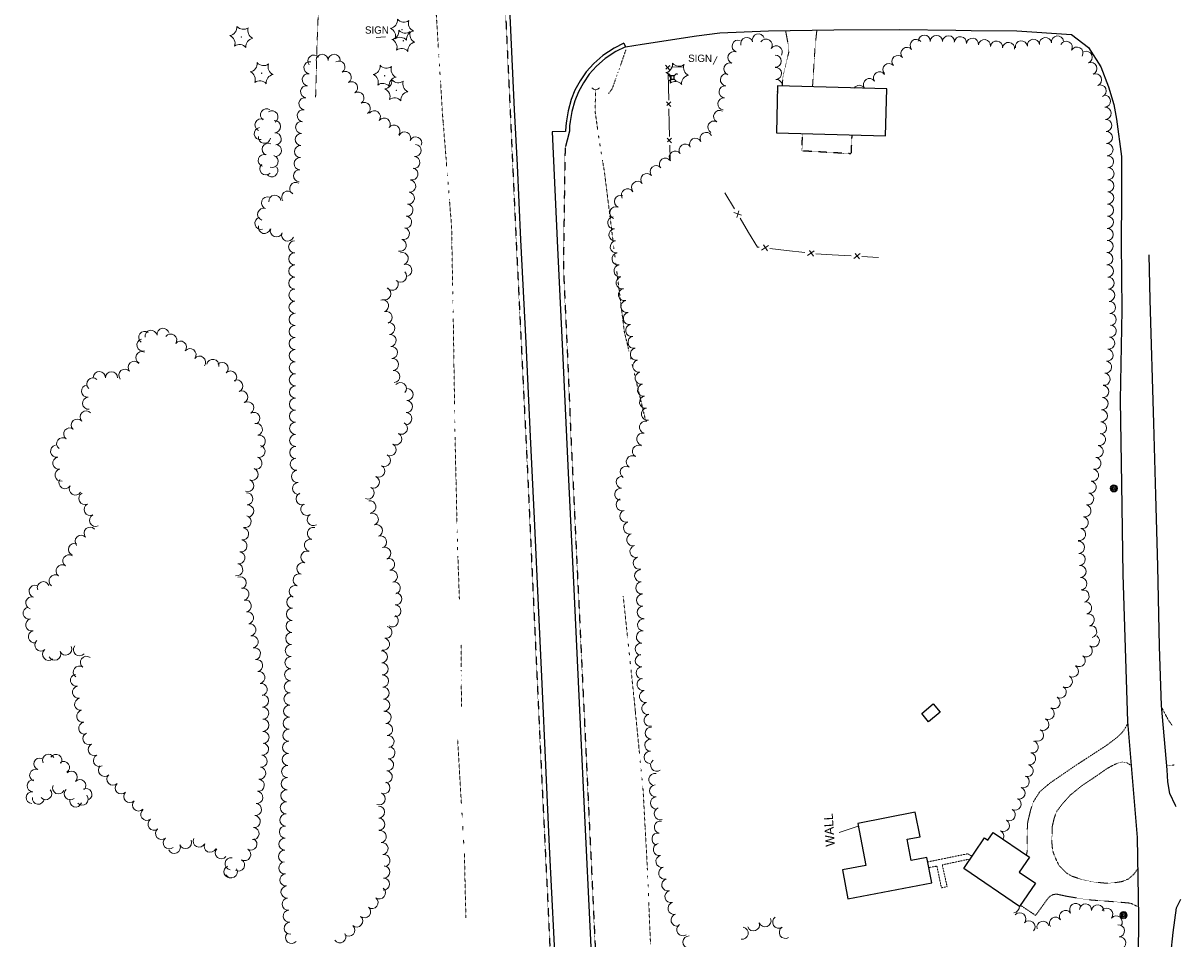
# Model space of a CAD drawing. Extents: x 386588 to 390135, y 96998 to 113606.
# Tile 88 of 92: x 387899 to 388662, y 111081 to 111684. Entities that reach past the tile are written whole.
import ezdxf
from ezdxf.enums import TextEntityAlignment as Align

# ---------------------------------------------------------------- set-up
doc = ezdxf.new("R2010")
doc.units = 0
doc.header["$MEASUREMENT"] = 0
for name, pattern in [('Wisdot3', [0.1875, 0.125, -0.0625]), ('Wisdot5', [0.1, 0.05, -0.05]), ('Wisdot6', [0.375, 0.125, -0.0625, 0.03125, -0.0625, 0.03125, -0.0625])]:
    doc.linetypes.add(name, pattern=pattern)
for name, color, linetype, lineweight in [('E_BLD', 241, 'Continuous', 25), ('E_DRN', 40, 'Continuous', 15), ('E_DWY', 2, 'Wisdot3', 15), ('E_LAND_Vegetation', 3, 'Continuous', 15), ('E_MISCPROP', 30, 'Continuous', 15), ('E_MISCPROP_HvyDash', 241, 'Wisdot3', 25), ('E_MISCPROP_Railing', 30, 'Continuous', 15), ('E_PATH_Sidewalk', 2, 'Wisdot5', 15), ('E_RDWY', 21, 'Continuous', 25), ('E_RDWY_Gravel', 21, 'Wisdot3', 25), ('E_SGN', 21, 'Continuous', 15), ('E_UTL_AG_Bold', 30, 'Continuous', 25), ('E_WAL', 40, 'Continuous', 25), ('E_WTR', 4, 'Wisdot6', 15)]:
    doc.layers.add(name, color=color, linetype=linetype, lineweight=lineweight)
doc.styles.add('Style-dot_font5', font='dot_font5.shx')

# ---------------------------------------------------------------- blocks, each defined once
blk = doc.blocks.new('CULV')
at = {"layer": 'E_DRN'}
blk.add_arc((0, 6.1), 6.15, 216.8699, 323.1301, dxfattribs=at)
blk = doc.blocks.new('PED')
at = {"layer": 'E_UTL_AG_Bold'}
for p, q in [((-2.5, 2.5), (-5.3, 5.3)), ((2.5, 2.5), (5.3, 5.3)), ((-2.5, -2.5), (-5.3, -5.3)), ((2.5, -2.5), (5.3, -5.3))]:
    blk.add_line(p, q, dxfattribs=at)
at = {"layer": 'E_UTL_AG_Bold', "flags": 128}
blk.add_lwpolyline([(-2.5, -2.5), (2.5, -2.5), (2.5, 2.5), (-2.5, 2.5)], close=True, dxfattribs=at)
blk = doc.blocks.new('CTRE')
at = {"layer": 'E_LAND_Vegetation'}
blk.add_circle((0, 0), 0.223, dxfattribs=at)
for centre, start, end in [((-12, 9), 280.2067, 5.9716), ((-13.8, -5.9), 340.2113, 65.9762), ((1.8, 14.9), 220.2113, 305.9762), ((13.8, 5.9), 160.2113, 245.9762), ((-1.8, -14.9), 40.2113, 125.9762)]:
    blk.add_arc(centre, 7.87, start, end, dxfattribs=at)
at = {"layer": 'E_LAND_Vegetation', "extrusion": (0, 0, -1)}
blk.add_arc((-12, -9), 7.87, 354.0728, 79.7489, dxfattribs=at)
blk = doc.blocks.new('POLE')
at = {"layer": 'E_MISCPROP'}
for radius in [4.46, 3.35, 2.23, 1.12]:
    blk.add_circle((0, 0), radius, dxfattribs=at)
blk = doc.blocks.new('SIGN')
at = {"layer": 'E_SGN', "lineweight": 13, "style": 'Style-dot_font5'}
blk.add_text('SIGN', height=12, dxfattribs=at).set_placement((0, 0), align=Align.MIDDLE_CENTER)

msp = doc.modelspace()

# ---------------------------------------------------------------- linework, layer by layer
at = {"layer": 'E_BLD'}
for p, q in [((388395.97, 111642.77), (388395.16, 111611.85)), ((388467.98, 111640.87), (388395.97, 111642.77)), ((388467.16, 111609.94), (388467.98, 111640.87)), ((388395.16, 111611.85), (388467.16, 111609.94)), ((388490.94, 111229.19), (388498.58, 111235.52)), ((388498.58, 111235.52), (388503.13, 111230.03)), ((388495.49, 111223.7), (388490.94, 111229.19)), ((388503.13, 111230.03), (388495.49, 111223.7)), ((388486.71, 111164.09), (388448.74, 111156.76)), ((388489.81, 111148.03), (388486.71, 111164.09)), ((388448.74, 111156.76), (388454.09, 111129.07)), ((388534.5, 111145.72), (388538.01, 111150.87)), ((388538.01, 111150.87), (388561.95, 111134.57)), ((388481.28, 111146.38), (388489.81, 111148.03)), ((388484.01, 111132.25), (388481.28, 111146.38)), ((388518.68, 111127.09), (388532.35, 111147.18)), ((388532.35, 111147.18), (388534.5, 111145.72)), ((388454.09, 111129.07), (388438.66, 111126.1)), ((388494.29, 111134.23), (388484.01, 111132.25)), ((388497.49, 111117.67), (388494.29, 111134.23)), ((388561.95, 111134.57), (388555.24, 111124.71)), ((388438.66, 111126.1), (388442.35, 111107.02)), ((388555.41, 111102.08), (388518.68, 111127.09)), ((388555.24, 111124.71), (388565.88, 111117.46)), ((388442.35, 111107.02), (388497.49, 111117.67)), ((388565.88, 111117.46), (388555.41, 111102.08))]:
    msp.add_line(p, q, dxfattribs=at)
at = {"layer": 'E_DWY', "flags": 128}
for points in [[(388094.34, 111717.83), (388092.47, 111669.2), (388091.57, 111635.5)], [(388398.97, 111642.69), (388399.58, 111649.35), (388403.35, 111665.11), (388403.06, 111669.53), (388401.22, 111679.26)], [(388421.84, 111679.58), (388420.68, 111668.74), (388418.98, 111642.16)], [(388649.02, 111233.22), (388653.47, 111224.85), (388656.05, 111221.26)], [(388559.94, 111135.94), (388560.51, 111138.93), (388560.34, 111146.78), (388560.5, 111153.07), (388560.77, 111157.65), (388562.75, 111165.87), (388564.58, 111171.12), (388568.71, 111177.66), (388575.74, 111183.59), (388592.12, 111194.81), (388612.37, 111207.98), (388619.65, 111213.47), (388623.09, 111216.77), (388624.55, 111218.81), (388626.58, 111222.37)], [(388633.18, 111126.74), (388630.53, 111123.05), (388626.96, 111120.08), (388622.96, 111118.46), (388617.77, 111117.66), (388612.77, 111117.34), (388604.28, 111118.15), (388596.07, 111119.9), (388589.65, 111122.11), (388586.33, 111124.06), (388583.89, 111126.53), (388581.45, 111128.99), (388579.48, 111132.97), (388577.17, 111138.75), (388576.74, 111143.63), (388576.79, 111149.79), (388576.84, 111154.35), (388578.18, 111160.14), (388579.83, 111164.58), (388583.5, 111169.5), (388588.82, 111175.43), (388596.29, 111181.5), (388605.91, 111187.95), (388613.11, 111192.98), (388617.63, 111195.44), (388620.4, 111196.64), (388623.1, 111197.27), (388624.6, 111197.03), (388625.74, 111196.99), (388628.87, 111195.02)], [(388652.36, 111194.88), (388657.33, 111195.31)], [(388633.57, 111101.75), (388628.56, 111104.22), (388619.62, 111105.01), (388600.13, 111106.48), (388586.3, 111108.78), (388579.82, 111110.18), (388577.67, 111109.93), (388575.24, 111108.63), (388573.34, 111106.34), (388566.02, 111096.17), (388555.93, 111102.84)]]:
    msp.add_lwpolyline(points, dxfattribs=at)
at = {"layer": 'E_LAND_Vegetation'}
for centre, radius, start, end in [((388383.31, 111673.09), 4.01, 16.77461, 196.75928), ((388369.99, 111669.06), 4.01, 70.05832, 250.043), ((388375.64, 111670.78), 4.01, 16.77461, 196.75928), ((388388.38, 111669.68), 4.01, 327.01518, 146.99985), ((388395.11, 111665.32), 4.01, 327.01518, 146.99985), ((388487.3, 111669.53), 4, 41.12211, 221.10679), ((388492.6, 111672.31), 4, 358.52496, 178.50964), ((388500.6, 111672.1), 4, 358.52496, 178.50964), ((388508.6, 111671.89), 4, 358.52496, 178.50964), ((388516.38, 111671.27), 4, 353.2269, 173.21158), ((388524.32, 111670.32), 4, 353.2269, 173.21158), ((388532.27, 111669.38), 4, 353.2269, 173.21158), ((388540.21, 111668.43), 4, 353.2269, 173.21158), ((388548.16, 111667.49), 4, 353.2269, 173.21158), ((388556.62, 111668.55), 4, 7.71806, 187.70273), ((388564.55, 111669.62), 4, 7.71806, 187.70273), ((388572.48, 111670.7), 4, 7.71806, 187.70273), ((388580.41, 111671.77), 4, 7.71806, 187.70273), ((388586.18, 111668.23), 4, 331.65654, 151.64122), ((388090.42, 111659.22), 3.99, 39.27268, 219.25735), ((388095.85, 111659.67), 3.99, 359.97106, 179.95574), ((388103.82, 111659.67), 3.99, 359.97106, 179.95574), ((388367.26, 111661.53), 4.01, 70.05832, 250.043), ((388394.35, 111659.1), 4.01, 270.6793, 90.66397), ((388475.32, 111658.96), 4, 41.84418, 221.82886), ((388481.27, 111664.26), 4, 41.12211, 221.10679), ((388593.22, 111664.43), 4, 331.65654, 151.64122), ((388599.32, 111661.67), 4, 292.5335, 112.51818), ((388087.79, 111654.8), 3.99, 82.16425, 262.14893), ((388106.96, 111655.22), 3.99, 301.37823, 121.36291), ((388364.52, 111654), 4.01, 70.05832, 250.043), ((388394.63, 111650.99), 4.01, 273.71702, 93.7017), ((388469.35, 111653.62), 4, 41.84418, 221.82886), ((388602.39, 111654.28), 4, 292.5335, 112.51818), ((388086.7, 111646.9), 3.99, 82.16425, 262.14893), ((388111.11, 111648.41), 3.99, 301.37823, 121.36291), ((388362.25, 111646.88), 4.01, 83.9565, 263.94118), ((388395.14, 111642.99), 4.01, 355.68136, 93.7017), ((388456.49, 111643.68), 4, 33.93064, 213.91532), ((388463.13, 111648.15), 4, 33.93064, 213.91532), ((388605.45, 111646.89), 4, 292.5335, 112.51818), ((388085.61, 111639), 3.99, 82.16425, 262.14893), ((388115.27, 111641.6), 3.99, 301.37823, 121.36291), ((388119.42, 111634.79), 3.99, 301.37823, 121.36291), ((388361.41, 111638.91), 4.01, 83.9565, 263.94118), ((388395.14, 111642.99), 4.01, 273.71702, 280.50524), ((388449.85, 111639.21), 4, 33.93064, 146.31733), ((388608.52, 111639.49), 4, 292.5335, 112.51818), ((388084.52, 111631.1), 3.99, 82.16425, 262.14893), ((388123.57, 111627.98), 3.99, 301.37823, 121.36291), ((388360.56, 111630.94), 4.01, 83.9565, 263.94118), ((388611.37, 111632.79), 4, 272.9001, 92.88478), ((388059.26, 111623.77), 4.01, 56.84598, 236.83066), ((388062.77, 111622.37), 4.01, 303.30665, 123.29132), ((388083.43, 111623.2), 3.99, 82.16425, 262.14893), ((388130.29, 111622.43), 3.99, 323.6817, 143.66638), ((388357.81, 111622.71), 4.01, 61.3972, 241.38188), ((388611.77, 111624.79), 4, 272.9001, 92.88478), ((388055.59, 111617.11), 4.01, 67.15548, 247.14016), ((388064.48, 111616.02), 4.01, 271.77367, 91.75834), ((388082.4, 111615.49), 3.99, 87.5146, 267.49927), ((388136.71, 111617.7), 3.99, 323.6817, 143.66638), ((388143.14, 111612.98), 3.99, 323.6817, 143.66638), ((388353.97, 111615.68), 4.01, 61.3972, 241.38188), ((388612.17, 111616.8), 4, 272.9001, 92.88478), ((388055.11, 111611.38), 4.01, 98.09894, 278.08361), ((388057.85, 111608.96), 4.01, 171.52334, 351.50802), ((388064.98, 111607.89), 4.01, 275.25548, 95.24015), ((388082.05, 111607.52), 3.99, 87.5146, 267.49927), ((388150.25, 111608.54), 3.99, 335.98523, 155.96991), ((388157.53, 111605.29), 3.99, 335.98523, 155.96991), ((388341.89, 111604.34), 4.01, 29.08363, 209.06831), ((388348.89, 111608.23), 4.01, 29.08363, 209.06831), ((388612.58, 111608.81), 4, 272.9001, 92.88478), ((388060.3, 111601), 4.01, 65.32926, 245.31394), ((388065.08, 111600.31), 4.01, 264.52384, 84.50852), ((388081.7, 111599.55), 3.99, 87.5146, 267.49927), ((388157.06, 111600.35), 3.99, 264.4309, 84.41558), ((388335.11, 111600.53), 4.01, 35.57648, 215.56116), ((388612.98, 111600.82), 4, 272.9001, 92.88478), ((388057.77, 111593.71), 4.01, 73.00137, 252.98605), ((388062.91, 111593.06), 4.01, 252.6852, 72.66988), ((388081.36, 111591.58), 3.99, 87.5146, 267.49927), ((388156.29, 111592.41), 3.99, 264.4309, 84.41558), ((388322.07, 111591.21), 4.01, 35.57648, 215.56116), ((388328.59, 111595.87), 4.01, 35.57648, 215.56116), ((388613.39, 111592.83), 4, 272.9001, 92.88478), ((388058.81, 111588.17), 4.01, 133.51457, 313.49925), ((388062.66, 111586.89), 4.01, 215.80672, 35.7914), ((388081.01, 111583.61), 3.99, 87.5146, 267.49927), ((388155.01, 111584.82), 3.99, 257.29324, 77.27792), ((388309.85, 111581.11), 4.01, 40.11277, 220.09745), ((388315.98, 111586.27), 4.01, 40.11277, 220.09745), ((388613.7, 111584.97), 4, 269.23783, 89.22251), ((388078.48, 111575.24), 3.99, 59.72307, 239.70775), ((388153.57, 111576.76), 3.99, 263.50579, 83.49047), ((388303.72, 111575.95), 4.01, 40.11277, 220.09745), ((388613.59, 111576.97), 4, 269.23783, 89.22251), ((388064.7, 111566.85), 3.99, 6.3618, 186.34647), ((388073.18, 111569.53), 3.99, 38.07614, 218.06082), ((388152.67, 111568.83), 3.99, 263.50579, 83.49047), ((388292.47, 111566.58), 4.01, 67.15368, 247.13835), ((388297.05, 111571), 4.01, 31.33037, 211.31505), ((388613.49, 111568.97), 4, 269.23783, 89.22251), ((388057.34, 111558.17), 3.99, 71.62493, 251.60961), ((388059.85, 111565.74), 3.99, 71.62493, 251.60961), ((388151.76, 111560.91), 3.99, 263.50579, 83.49047), ((388289.35, 111559.2), 4.01, 67.15368, 247.13835), ((388613.38, 111560.96), 4, 269.23783, 89.22251), ((388055.56, 111552.22), 3.99, 104.10911, 284.09379), ((388150.86, 111552.98), 3.99, 263.50579, 83.49047), ((388288.04, 111552.6), 4.01, 95.789, 275.77368), ((388613.27, 111552.96), 4, 269.23783, 89.22251), ((388057.8, 111549.54), 3.99, 165.9971, 345.98178), ((388065.7, 111547.31), 3.99, 159.27405, 339.25872), ((388149.37, 111545.48), 3.99, 255.00142, 74.9861), ((388288.85, 111544.62), 4.01, 95.789, 275.77368), ((388613.16, 111544.96), 4, 269.23783, 89.22251), ((388073.16, 111544.49), 3.99, 159.27405, 339.25872), ((388077.78, 111536.81), 3.99, 90.29955, 270.28423), ((388147.31, 111537.78), 3.99, 255.00142, 74.9861), ((388289.68, 111536.77), 4.01, 98.88412, 278.8688), ((388613.06, 111536.96), 4, 269.23783, 89.22251), ((388077.82, 111528.84), 3.99, 90.29955, 270.28423), ((388148.66, 111528.98), 3.99, 287.25908, 107.24376), ((388290.92, 111528.85), 4.01, 98.88412, 278.8688), ((388612.95, 111528.96), 4, 269.23783, 89.22251), ((388077.86, 111520.86), 3.99, 90.29955, 270.28423), ((388151.02, 111521.36), 3.99, 287.25908, 107.24376), ((388292.16, 111520.93), 4.01, 98.88412, 278.8688), ((388613.24, 111520.82), 4, 273.41856, 93.40324), ((388077.9, 111512.89), 3.99, 90.29955, 270.28423), ((388147.54, 111517.44), 3.99, 224.72771, 44.71239), ((388293.54, 111513.13), 4.01, 101.3358, 281.32047), ((388613.71, 111512.83), 4, 273.41856, 93.40324), ((388077.94, 111504.91), 3.99, 90.29955, 270.28423), ((388137.12, 111505.84), 3.99, 247.26251, 67.24719), ((388142.02, 111512.08), 3.99, 217.05932, 37.04399), ((388295.11, 111505.28), 4.01, 101.3358, 281.32047), ((388614.19, 111504.84), 4, 273.41856, 93.40324), ((388135.69, 111497.89), 3.99, 287.43219, 107.41687), ((388296.69, 111497.42), 4.01, 101.3358, 281.32047), ((388077.98, 111496.93), 3.99, 90.29955, 270.28423), ((388138.08, 111490.28), 3.99, 287.43219, 107.41687), ((388298.26, 111489.56), 4.01, 101.3358, 281.32047), ((388614.66, 111496.85), 4, 273.41856, 93.40324), ((388078.02, 111488.96), 3.99, 90.29955, 270.28423), ((388139.78, 111482.95), 3.99, 276.14801, 96.13269), ((388615.14, 111488.86), 4, 273.41856, 93.40324), ((387978.93, 111477.07), 4, 53.34145, 233.32613), ((387983.14, 111477.81), 4, 9.57388, 189.55855), ((387991.04, 111479.14), 4, 9.57388, 189.55855), ((387996.1, 111475.27), 4, 324.69502, 144.6797), ((388078.06, 111480.98), 3.99, 90.29955, 270.28423), ((388140.63, 111475.02), 3.99, 276.14801, 96.13269), ((388299.83, 111481.71), 4.01, 101.3358, 281.32047), ((388615.12, 111481.28), 4, 262.77416, 82.75884), ((387977.79, 111472.08), 4, 104.67403, 284.65871), ((388002.5, 111470.64), 4, 321.90969, 141.89436), ((388078.1, 111473.01), 3.99, 90.29955, 270.28423), ((388141.47, 111467.1), 3.99, 275.61668, 95.60136), ((388301.38, 111473.83), 4.01, 101.059, 281.04368), ((388614.11, 111473.34), 4, 262.77416, 82.75884), ((387977.05, 111463.75), 4, 64.03687, 244.02155), ((388008.8, 111465.7), 4, 321.90969, 141.89436), ((388015.1, 111460.76), 4, 321.90969, 141.89436), ((388078.14, 111465.03), 3.99, 90.29955, 270.28423), ((388142.25, 111459.17), 3.99, 275.61668, 95.60136), ((388302.91, 111465.97), 4.01, 101.059, 281.04368), ((388613.11, 111465.41), 4, 262.77416, 82.75884), ((387965.91, 111452.19), 4, 40.18832, 220.173), ((387972.03, 111457.36), 4, 40.18832, 220.173), ((388023.79, 111458.68), 4, 349.92113, 169.90581), ((388029.91, 111456.62), 4, 314.94573, 134.9304), ((388078.18, 111457.05), 3.99, 90.29955, 270.28423), ((388304.48, 111458.13), 4.01, 101.5396, 281.52428), ((388612.1, 111457.47), 4, 262.77416, 82.75884), ((387944.77, 111446.45), 4, 47.66386, 227.64854), ((387949.02, 111450.63), 4, 358.67605, 178.66073), ((387957.02, 111450.44), 4, 358.67605, 178.66073), ((388035.56, 111450.96), 4, 314.94573, 134.9304), ((388039.62, 111445.1), 4, 294.27221, 114.25688), ((388078.23, 111449.08), 3.99, 90.29955, 270.28423), ((388143.03, 111451.23), 3.99, 275.61668, 95.60136), ((388306.09, 111450.28), 4.01, 101.5396, 281.52428), ((388611.09, 111449.53), 4, 262.77416, 82.75884), ((387941.27, 111441.68), 4, 95.34117, 275.32585), ((388042.91, 111437.81), 4, 294.27221, 114.25688), ((388078.27, 111441.1), 3.99, 90.29955, 270.28423), ((388147.39, 111443.4), 3.99, 318.71879, 138.70347), ((388151.86, 111439.47), 3.99, 267.02813, 87.01281), ((388307.7, 111442.35), 4.01, 99.31787, 279.30255), ((388610.18, 111441.44), 4, 266.69498, 86.67966), ((387942.01, 111433.71), 4, 95.34117, 275.32585), ((388046.85, 111430.62), 4, 299.70203, 119.6867), ((388078.31, 111433.13), 3.99, 90.29955, 270.28423), ((388151.44, 111431.51), 3.99, 267.02813, 87.01281), ((388309, 111434.44), 4.01, 99.31787, 279.30255), ((388609.72, 111433.45), 4, 266.69498, 86.67966), ((387940.38, 111424.65), 4, 42.29895, 222.28363), ((388050.82, 111423.66), 4, 299.70203, 119.6867), ((388078.35, 111425.15), 3.99, 90.29955, 270.28423), ((388151.03, 111423.54), 3.99, 267.02813, 87.01281), ((388310.29, 111426.53), 4.01, 99.31787, 279.30255), ((388609.26, 111425.46), 4, 266.69498, 86.67966), ((387929.61, 111413.48), 4, 53.71597, 233.70064), ((387934.46, 111419.27), 4, 42.29895, 222.28363), ((388052.56, 111416.44), 4, 283.87738, 103.86206), ((388078.39, 111417.17), 3.99, 90.29955, 270.28423), ((388148.06, 111417.21), 3.99, 242.25946, 62.24413), ((388308.93, 111417.9), 4.01, 77.45753, 257.44221), ((388608.79, 111417.47), 4, 266.69498, 86.67966), ((387924.87, 111407.03), 4, 53.71597, 233.70064), ((388054.48, 111408.67), 4, 283.87738, 103.86206), ((388078.43, 111409.2), 3.99, 90.29955, 270.28423), ((388144.35, 111410.15), 3.99, 242.25946, 62.24413), ((388307.19, 111410.08), 4.01, 77.45753, 257.44221), ((388608.02, 111409.81), 4, 258.99131, 78.97599), ((387920.91, 111402.11), 4, 100.58682, 280.57149), ((388054.31, 111401.95), 4, 255.28414, 75.26882), ((388078.47, 111401.22), 3.99, 90.29955, 270.28423), ((388140.63, 111403.1), 3.99, 241.98537, 61.97005), ((388304.24, 111402.05), 4.01, 60.02937, 240.01404), ((388606.49, 111401.95), 4, 258.99131, 78.97599), ((387922.38, 111394.24), 4, 100.58682, 280.57149), ((388052.27, 111394.2), 4, 255.28414, 75.26882), ((388078.86, 111393.45), 3.99, 95.44518, 275.42986), ((388136.88, 111396.06), 3.99, 241.98537, 61.97005), ((388300.24, 111395.11), 4.01, 60.02937, 240.01404), ((388604.96, 111394.1), 4, 258.99131, 78.97599), ((387923.85, 111386.37), 4, 100.58682, 280.57149), ((388049.67, 111386.88), 4, 249.0523, 69.03698), ((388079.61, 111385.51), 3.99, 95.44518, 275.42986), ((388133.13, 111389.02), 3.99, 241.98537, 61.97005), ((388296.23, 111388.17), 4.01, 60.02937, 240.01404), ((388603.43, 111386.24), 4, 258.99131, 78.97599), ((387926.41, 111381.31), 4, 148.46363, 328.44831), ((387933.24, 111377.13), 4, 148.46363, 328.44831), ((388046.81, 111379.41), 4, 249.0523, 69.03698), ((388080.37, 111377.57), 3.99, 95.44518, 275.42986), ((388129.62, 111381.75), 3.99, 244.66605, 64.65072), ((388293.61, 111381.65), 4.01, 83.09881, 263.08348), ((388601.91, 111378.39), 4, 258.99131, 78.97599), ((387939.51, 111370.86), 4, 116.17791, 296.16259), ((388046.21, 111370.68), 4, 274.13793, 94.12261), ((388082.64, 111370.66), 3.99, 112.81416, 292.79884), ((388126.21, 111374.54), 3.99, 244.66605, 64.65072), ((388292.65, 111373.69), 4.01, 83.09881, 263.08348), ((388600.32, 111370.62), 4, 257.01801, 77.00269), ((387943.04, 111363.68), 4, 116.17791, 296.16259), ((388046.79, 111362.69), 4, 274.13793, 94.12261), ((388085.78, 111363.72), 3.99, 122.28286, 302.26754), ((388127.34, 111365.44), 3.99, 280.01173, 99.99641), ((388293.53, 111366.85), 4.01, 108.40361, 288.38829), ((388598.52, 111362.82), 4, 257.01801, 77.00269), ((387946.57, 111356.5), 4, 116.17791, 296.16259), ((388045.15, 111355.71), 4, 253.39838, 73.38306), ((388090.04, 111356.98), 3.99, 122.28286, 302.26754), ((388128.91, 111357.26), 3.99, 290.06135, 110.04603), ((388296.06, 111359.24), 4.01, 108.40361, 288.38829), ((388596.72, 111355.03), 4, 257.01801, 77.00269), ((387942.97, 111348.1), 4, 42.27181, 222.25648), ((388043.48, 111347.58), 4, 261.85068, 81.83536), ((388090.05, 111347.88), 3.99, 76.72496, 256.70964), ((388131.64, 111349.77), 3.99, 290.06135, 110.04603), ((388298.43, 111351.48), 4.01, 105.37795, 285.36263), ((388594.92, 111347.23), 4, 257.01801, 77.00269), ((387932.64, 111337.42), 4, 68.15888, 248.14356), ((387937.05, 111342.72), 4, 42.27181, 222.25648), ((388042.35, 111339.66), 4, 261.85068, 81.83536), ((388088.21, 111340.12), 3.99, 76.72496, 256.70964), ((388134.38, 111342.27), 3.99, 290.06135, 110.04603), ((388300.56, 111343.75), 4.01, 105.37795, 285.36263), ((388594.21, 111338.73), 4, 273.71862, 93.7033), ((387929.02, 111329.81), 4, 55.36143, 235.34611), ((388040.98, 111331.85), 4, 259.86774, 79.85242), ((388085.85, 111332.3), 3.99, 71.11338, 251.09806), ((388137.11, 111334.78), 3.99, 290.06135, 110.04603), ((388302.68, 111336.02), 4.01, 105.37795, 285.36263), ((388594.73, 111330.75), 4, 273.71862, 93.7033), ((387924.47, 111323.22), 4, 55.36143, 235.34611), ((388039.57, 111323.97), 4, 259.86774, 79.85242), ((388083.26, 111324.75), 3.99, 71.11338, 251.09806), ((388139.62, 111327.46), 3.99, 283.74101, 103.72569), ((388304.81, 111328.3), 4.01, 105.37795, 285.36263), ((388595.25, 111322.76), 4, 273.71862, 93.7033), ((387919.92, 111316.64), 4, 55.36143, 235.34611), ((388041.85, 111315.3), 4, 292.15226, 112.13694), ((388080.68, 111317.21), 3.99, 71.11338, 251.09806), ((388141.52, 111319.71), 3.99, 283.74101, 103.72569), ((388305.77, 111319.99), 4.01, 95.32071, 275.30539), ((388595.77, 111314.78), 4, 273.71862, 93.7033), ((387906.75, 111309.81), 4, 74.03657, 254.02125), ((387912.14, 111312.16), 4, 22.00229, 201.98696), ((388043.62, 111307.87), 4, 282.42186, 102.40654), ((388078.1, 111309.66), 3.99, 71.11338, 251.09806), ((388143.41, 111311.96), 3.99, 283.74101, 103.72569), ((388306.51, 111312.01), 4.01, 95.32071, 275.30539), ((388597.24, 111306.61), 4, 282.18297, 102.16765), ((387904.54, 111302.11), 4, 74.03657, 254.02125), ((388045.22, 111300.09), 4, 280.78248, 100.76715), ((388076.52, 111302.57), 3.99, 88.35856, 268.34324), ((388144.34, 111304.77), 3.99, 266.28955, 86.27423), ((388306.99, 111303.93), 4.01, 93.14391, 273.12859), ((388598.93, 111298.79), 4, 282.18297, 102.16765), ((387902.86, 111295.42), 4, 102.25005, 282.23473), ((388046.72, 111292.23), 4, 280.78248, 100.76715), ((388076.29, 111294.6), 3.99, 88.35856, 268.34324), ((388143.82, 111296.81), 3.99, 266.28955, 86.27423), ((388307.43, 111295.93), 4.01, 93.14391, 273.12859), ((387904.56, 111287.6), 4, 102.25005, 282.23473), ((388048.21, 111284.36), 4, 280.78248, 100.76715), ((388076.06, 111286.62), 3.99, 88.35856, 268.34324), ((388142.04, 111290.3), 3.99, 238.47049, 58.45516), ((388307.73, 111287.61), 4.01, 84.25739, 264.24206), ((388600.62, 111290.97), 4, 282.18297, 102.16765), ((387906.26, 111279.77), 4, 102.25005, 282.23473), ((388049.71, 111276.5), 4, 280.78248, 100.76715), ((388075.83, 111278.65), 3.99, 88.35856, 268.34324), ((388137.96, 111282.72), 3.99, 257.65807, 77.64275), ((388306.92, 111279.63), 4.01, 84.25739, 264.24206), ((388602.3, 111283.15), 4, 282.18297, 102.16765), ((388604.05, 111277.05), 4, 234.38566, 54.37034), ((387910.53, 111274.35), 4, 130.23514, 310.21982), ((387926.92, 111271.68), 4, 204.70436, 24.68904), ((387935.94, 111271.17), 4, 140.07108, 320.05575), ((388051.21, 111268.63), 4, 280.78248, 100.76715), ((388075.6, 111270.68), 3.99, 88.35856, 268.34324), ((388136.26, 111274.93), 3.99, 257.65807, 77.64275), ((388306.12, 111271.66), 4.01, 84.25739, 264.24206), ((388599.39, 111270.54), 4, 234.38566, 54.37034), ((387915.7, 111268.24), 4, 130.23514, 310.21982), ((387919.65, 111268.33), 4, 204.70436, 24.68904), ((387940.61, 111262.97), 4, 53.56459, 233.54926), ((388052.7, 111260.77), 4, 280.78248, 100.76715), ((388075.37, 111262.7), 3.99, 88.35856, 268.34324), ((388134.97, 111266.55), 3.99, 272.58066, 92.56534), ((388306.21, 111264.03), 4.01, 94.02089, 274.00556), ((388594.72, 111264.04), 4, 234.38566, 54.37034), ((387935.85, 111256.53), 4, 53.56459, 233.54926), ((388075.14, 111254.73), 3.99, 88.35856, 268.34324), ((388135.32, 111258.59), 3.99, 272.58066, 92.56534), ((388306.77, 111256.04), 4.01, 94.02089, 274.00556), ((388590.24, 111257.18), 4, 239.80549, 59.79016), ((387934.02, 111251.08), 4, 99.75379, 279.73847), ((388054.2, 111252.91), 4, 280.78248, 100.76715), ((388074.91, 111246.76), 3.99, 88.35856, 268.34324), ((388135.68, 111250.62), 3.99, 272.58066, 92.56534), ((388307.32, 111248.31), 4.01, 101.28328, 281.26796), ((388586.22, 111250.27), 4, 239.80549, 59.79016), ((387935.37, 111243.19), 4, 99.75379, 279.73847), ((388055.7, 111245.04), 4, 280.78248, 100.76715), ((388074.68, 111238.79), 3.99, 88.35856, 268.34324), ((388136.04, 111242.65), 3.99, 272.58066, 92.56534), ((388308.89, 111240.45), 4.01, 101.28328, 281.26796), ((388582.19, 111243.35), 4, 239.80549, 59.79016), ((387936.73, 111235.3), 4, 99.75379, 279.73847), ((388056.54, 111237.47), 4, 270.93375, 90.91842), ((388074.45, 111230.81), 3.99, 88.35856, 268.34324), ((388136.4, 111234.68), 3.99, 272.58066, 92.56534), ((388310.45, 111232.59), 4.01, 101.28328, 281.26796), ((388578.17, 111236.44), 4, 239.80549, 59.79016), ((387938.08, 111227.41), 4, 99.75379, 279.73847), ((388056.67, 111229.47), 4, 270.93375, 90.91842), ((388074.22, 111222.84), 3.99, 88.35856, 268.34324), ((388137.36, 111226.61), 3.99, 276.87409, 96.85877), ((388312.02, 111224.74), 4.01, 101.28328, 281.26796), ((388574.3, 111229.26), 4, 243.9743, 63.95898), ((387939.44, 111219.52), 4, 99.75379, 279.73847), ((388056.8, 111221.46), 4, 270.93375, 90.91842), ((388138.32, 111218.69), 3.99, 276.87409, 96.85877), ((388312.79, 111216.3), 4.01, 87.12582, 267.1105), ((388570.79, 111222.07), 4, 243.9743, 63.95898), ((387942.24, 111212.7), 4, 115.47902, 295.4637), ((388056.92, 111213.46), 4, 270.93375, 90.91842), ((388073.99, 111214.87), 3.99, 88.35856, 268.34324), ((388139.27, 111210.77), 3.99, 276.87409, 96.85877), ((388312.39, 111208.3), 4.01, 87.12582, 267.1105), ((388567.28, 111214.88), 4, 243.9743, 63.95898), ((387945.68, 111205.47), 4, 115.47902, 295.4637), ((388056.6, 111205.76), 4, 263.2279, 83.21258), ((388073.76, 111206.89), 3.99, 88.35856, 268.34324), ((388139.88, 111203.33), 3.99, 263.51483, 83.49951), ((388311.98, 111200.3), 4.01, 87.12582, 267.1105), ((388563.74, 111207.16), 4, 257.87747, 77.86215), ((387909.82, 111195.95), 3.93, 69.44034, 249.42501), ((387915.54, 111198.45), 3.93, 25.00021, 204.98489), ((387920.46, 111198.35), 3.93, 327.63249, 147.61717), ((387925.5, 111193.72), 3.93, 303.78855, 123.77323), ((387949.13, 111198.24), 4, 115.47902, 295.4637), ((388055.66, 111197.81), 4, 263.2279, 83.21258), ((388073.48, 111198.9), 3.99, 87.8511, 267.83578), ((388138.97, 111195.41), 3.99, 263.51483, 83.49951), ((388316.28, 111195.14), 4.01, 125.89173, 305.87641), ((388562.06, 111199.34), 4, 257.87747, 77.86215), ((387907.06, 111188.59), 3.93, 69.44034, 249.42501), ((387930.59, 111187.33), 3.93, 313.22343, 133.20811), ((387952.46, 111191.75), 4, 133.80647, 313.79115), ((387958, 111185.97), 4, 133.80647, 313.79115), ((388054.71, 111189.86), 4, 263.2279, 83.21258), ((388073.18, 111190.93), 3.99, 87.8511, 267.83578), ((388138.07, 111187.48), 3.99, 263.51483, 83.49951), ((388315.11, 111185.66), 4.01, 78.1044, 258.08908), ((388560.38, 111191.52), 4, 257.87747, 77.86215), ((387905.46, 111181.55), 3.93, 85.19061, 265.17528), ((387922.13, 111180.15), 3.93, 154.93677, 334.92145), ((387936.3, 111181.69), 3.93, 318.01379, 137.99846), ((387963.54, 111180.19), 4, 133.80647, 313.79115), ((388053.77, 111181.91), 4, 263.2279, 83.21258), ((388072.88, 111182.96), 3.99, 87.8511, 267.83578), ((388136.56, 111180.33), 3.99, 247.15552, 67.1402), ((388315.66, 111178.23), 4.01, 93.7209, 273.70558), ((388557.81, 111184.24), 4, 250.15225, 70.13693), ((387904.8, 111173.72), 3.93, 85.19061, 265.17528), ((387908.86, 111173.36), 3.93, 172.71419, 352.69887), ((387913.73, 111176.32), 3.93, 220.48587, 40.47054), ((387929.86, 111176.21), 3.93, 130.71742, 310.7021), ((387937.8, 111172.71), 3.93, 221.04522, 41.02989), ((387940.29, 111175.92), 3.93, 297.59519, 117.57987), ((387969.14, 111174.55), 4, 135.41094, 315.39562), ((388052.82, 111173.96), 4, 263.2279, 83.21258), ((388072.58, 111174.99), 3.99, 87.8511, 267.83578), ((388133.47, 111172.98), 3.99, 247.15552, 67.1402), ((388316.18, 111170.24), 4.01, 93.7209, 273.70558), ((388555.09, 111176.72), 4, 250.15225, 70.13693), ((387933.46, 111171.5), 3.93, 162.63685, 342.62152), ((387974.84, 111168.93), 4, 135.41094, 315.39562), ((387980.39, 111162.74), 4, 126.26327, 306.24795), ((388051.93, 111165.97), 4, 264.13093, 84.11561), ((388072.28, 111167.02), 3.99, 87.8511, 267.83578), ((388133.04, 111164.24), 3.99, 271.08088, 91.06556), ((388318.66, 111163.23), 4.01, 109.49745, 289.48213), ((388548.62, 111162.46), 4, 241.67499, 61.65966), ((388552.42, 111169.51), 4, 241.67499, 61.65966), ((387985.13, 111156.29), 4, 126.26327, 306.24795), ((388051.11, 111158.01), 4, 264.13093, 84.11561), ((388071.98, 111159.05), 3.99, 87.8511, 267.83578), ((388133.19, 111156.26), 3.99, 271.08088, 91.06556), ((388318.73, 111154.37), 4.01, 78.65135, 258.63603), ((388544.82, 111155.42), 4, 241.67499, 61.65966), ((387990.03, 111150.13), 4, 129.84347, 309.82815), ((388050.29, 111150.05), 4, 264.13093, 84.11561), ((388071.68, 111151.08), 3.99, 87.8511, 267.83578), ((388134.15, 111148.08), 3.99, 278.68825, 98.67293), ((388317.15, 111146.52), 4.01, 78.65135, 258.63603), ((388541.03, 111148.38), 4, 330.99357, 61.65966), ((387995.16, 111143.99), 4, 129.84347, 309.82815), ((388005.8, 111144.18), 4, 203.4543, 23.43898), ((388014.84, 111145.13), 4, 154.85686, 334.84154), ((388022.09, 111141.72), 4, 154.85686, 334.84154), ((388048.86, 111143.21), 4, 239.86766, 59.85233), ((388071.38, 111143.11), 3.99, 87.8511, 267.83578), ((388135.36, 111140.19), 3.99, 278.68825, 98.67293), ((388318.06, 111139.55), 4.01, 102.41211, 282.39678), ((387998.46, 111141), 4, 203.4543, 23.43898), ((388029.44, 111137.49), 4, 140.07108, 320.05575), ((388044.84, 111136.29), 4, 239.86766, 59.85233), ((388071.08, 111135.14), 3.99, 87.8511, 267.83578), ((388136.56, 111132.31), 3.99, 278.68825, 98.67293), ((388319.78, 111131.72), 4.01, 102.41211, 282.39678), ((388035.08, 111124.92), 4, 110.13514, 290.11981), ((388035.83, 111130.23), 4, 80.67779, 260.66247), ((388040.82, 111129.36), 4, 239.86766, 59.85233), ((388071.27, 111127.45), 3.99, 95.239, 275.22368), ((388136.49, 111124.74), 3.99, 267.97326, 87.95794), ((388321.6, 111124.01), 4.01, 104.85652, 284.8412), ((388036.03, 111124.86), 4, 208.54002, 28.52469), ((388072, 111119.51), 3.99, 95.239, 275.22368), ((388136.21, 111116.77), 3.99, 267.97326, 87.95794), ((388323.66, 111116.27), 4.01, 104.85652, 284.8412), ((388072.72, 111111.57), 3.99, 95.239, 275.22368), ((388133.6, 111110.98), 3.99, 232.53038, 52.51505), ((388325.71, 111108.52), 4.01, 104.85652, 284.8412), ((388073.45, 111103.62), 3.99, 95.239, 275.22368), ((388128.75, 111104.65), 3.99, 232.53038, 52.51505), ((388327.76, 111100.78), 4.01, 104.85652, 284.8412), ((388074.18, 111095.68), 3.99, 95.239, 275.22368), ((388123.84, 111098.52), 3.99, 229.38737, 49.37204), ((388329.82, 111093.03), 4.01, 104.85652, 284.8412), ((388551.32, 111101.89), 4.01, 275.35345, 3.68385), ((388555.55, 111093.93), 4.01, 318.71888, 138.70356), ((388585.74, 111095.48), 4.01, 33.97538, 213.96006), ((388592.4, 111099.96), 4.01, 33.97538, 213.96006), ((388598.87, 111099.74), 4.01, 355.68466, 175.66933), ((388606.87, 111099.14), 4.01, 355.68466, 175.66933), ((388612.86, 111096.91), 4.01, 320.68861, 140.67329), ((388074.9, 111087.74), 3.99, 95.239, 275.22368), ((388113.45, 111086.41), 3.99, 229.38737, 49.37204), ((388118.65, 111092.46), 3.99, 229.38737, 49.37204), ((388333.5, 111086.74), 4.01, 123.04851, 303.03319), ((388380.09, 111089.91), 4.01, 200.10887, 20.09354), ((388387.63, 111092.66), 4.01, 200.10887, 20.09354), ((388396.67, 111091.69), 4.01, 123.19102, 303.1757), ((388561.58, 111088.64), 4.01, 318.71888, 138.70356), ((388570.82, 111088.34), 4.01, 13.83921, 193.82389), ((388579.09, 111091), 4.01, 33.97538, 213.96006), ((388619.07, 111091.82), 4.01, 320.68861, 140.67329), ((388620.52, 111085.94), 4.01, 276.58242, 96.5671), ((388075.73, 111081.6), 3.99, 139.03, 319.01467), ((388107.51, 111082.02), 3.99, 214.21715, 34.20183), ((388337.53, 111078.6), 4.01, 87.62254, 267.60722), ((388372.6, 111084.39), 4.01, 259.5265, 79.51118), ((388401.07, 111084.97), 4.01, 123.19102, 303.1757), ((388621.44, 111077.97), 4.01, 276.58242, 96.5671)]:
    msp.add_arc(centre, radius, start, end, dxfattribs=at)
at = {"layer": 'E_MISCPROP_HvyDash', "flags": 128}
msp.add_lwpolyline([(388444.84, 111610.53), (388444.83, 111610.05), (388444.32, 111598.11), (388411.99, 111599.98), (388412.41, 111610.85), (388412.42, 111611.39)], dxfattribs=at)
at = {"layer": 'E_MISCPROP_Railing'}
for p, q in [((388322.21, 111656.39), (388325.07, 111653.26)), ((388325, 111656.31), (388322.32, 111653.84)), ((388322.76, 111632.41), (388325.62, 111629.27)), ((388325.55, 111632.32), (388322.88, 111629.85)), ((388323.31, 111608.42), (388326.17, 111605.29)), ((388326.1, 111608.34), (388323.43, 111605.87)), ((388372.2, 111557.67), (388367.07, 111559.32)), ((388369.07, 111556), (388370.46, 111560.41)), ((388389.88, 111537.7), (388385.43, 111534.66)), ((388389.28, 111534.21), (388386.65, 111538.01)), ((388420.13, 111534.15), (388415.68, 111531.1)), ((388419.53, 111530.65), (388416.9, 111534.45)), ((388450.42, 111532.37), (388446.16, 111529.06)), ((388450.03, 111528.85), (388447.17, 111532.48))]:
    msp.add_line(p, q, dxfattribs=at)
at = {"layer": 'E_MISCPROP_Railing', "flags": 128}
for points in [[(388334.15, 111655.12), (388325.59, 111655.48)], [(388323.81, 111651.76), (388324.04, 111642.01)], [(388324.04, 111642.01), (388324.23, 111633.44)], [(388324.36, 111627.77), (388324.59, 111618.03)], [(388324.59, 111618.03), (388324.79, 111609.46)], [(388324.92, 111603.79), (388325.14, 111594.04)], [(388367.51, 111561.77), (388361.12, 111572.36)], [(388376.85, 111546.28), (388371.23, 111555.6)], [(388383.77, 111536.51), (388382.67, 111536.64), (388376.85, 111546.28)], [(388401.73, 111534.4), (388390.92, 111535.67)], [(388414.02, 111532.95), (388401.73, 111534.4)], [(388432.03, 111531.5), (388421.26, 111532.1), (388421.17, 111532.11)], [(388444.39, 111530.8), (388432.03, 111531.5)], [(388462.44, 111529.79), (388451.58, 111530.4)], [(388449.1, 111154.92), (388436.6, 111150.75)]]:
    msp.add_lwpolyline(points, dxfattribs=at)
at = {"layer": 'E_PATH_Sidewalk', "flags": 128}
for points in [[(388494.84, 111131.39), (388521.2, 111136.78), (388524.15, 111135.13)], [(388522.45, 111132.63), (388521.66, 111133.12), (388504.46, 111129.43), (388507.68, 111115.1), (388503.92, 111114.36), (388500.93, 111128.64), (388495.55, 111127.67)]]:
    msp.add_lwpolyline(points, dxfattribs=at)
at = {"layer": 'E_RDWY', "flags": 128}
for points in [[(388213.42, 111815.68), (388216.02, 111764.69), (388219.18, 111698.65), (388222.47, 111627.24), (388224.28, 111590.69), (388226.64, 111541.42), (388230.03, 111473.6), (388232.93, 111411.67), (388235.48, 111357.67), (388238.49, 111295.8), (388240.53, 111248.81), (388243.01, 111195.07), (388245.54, 111141.34), (388248.58, 111080.77), (388251.32, 111022.02), (388254.95, 110947.18), (388258.5, 110873.5), (388259.67, 110851.15)], [(388294.59, 111670.89), (388295.72, 111668.66), (388306.72, 111670.33), (388342.6, 111675.73), (388357.95, 111677.79), (388390.01, 111679.09), (388433.07, 111679.76), (388476.27, 111679.99), (388513.36, 111679.65), (388523.51, 111679.25), (388553.65, 111679.19), (388589.53, 111676.65), (388600.83, 111668.05), (388608.86, 111655.32), (388613.9, 111642.29), (388617.63, 111630.56), (388619.31, 111620.95), (388622.59, 111596.28), (388622.64, 111568.72), (388622.45, 111539.86), (388622.73, 111495.04), (388621.76, 111435.72), (388622.67, 111380.37), (388623.4, 111320.88), (388626.45, 111223.91), (388632.86, 111147.46), (388633.68, 111095.18), (388633.31, 111041.26)], [(388294.59, 111670.89), (388288.2, 111667.63), (388280.85, 111662.92), (388274.83, 111657.57), (388269.87, 111652.04), (388265.96, 111646.1), (388262.46, 111640), (388260.06, 111633.82), (388257.87, 111626.44), (388256.81, 111619.74), (388256.42, 111616.61), (388256.27, 111612.81)], [(388295.72, 111668.66), (388289.45, 111665.46), (388282.36, 111660.92), (388276.6, 111655.79), (388271.85, 111650.51), (388268.09, 111644.79), (388264.72, 111638.92), (388262.42, 111633.01), (388260.31, 111625.89), (388259.28, 111619.39), (388258.92, 111616.41), (388258.76, 111612.71)], [(388256.27, 111612.81), (388247.52, 111612.47), (388251.02, 111536.05), (388254.55, 111463.49), (388258.06, 111387.85), (388261.63, 111311.21), (388265.4, 111231.51), (388269.16, 111152.81), (388272.07, 111093.4), (388275.28, 111025.68), (388278.57, 110956.91), (388282.11, 110882.45), (388283.55, 110849.95)], [(388658.68, 111167.77), (388658.09, 111168.66), (388654.45, 111176.53), (388653.11, 111184.21), (388652.6, 111192.17), (388648.9, 111234.59), (388647.61, 111273.48), (388646.53, 111326.24), (388645.28, 111373.17), (388643.82, 111420.6), (388641.4, 111501.9), (388640.82, 111531.4)], [(388654.97, 111070.34), (388656.53, 111084.98), (388658.83, 111101.23), (388661.68, 111106.78)]]:
    msp.add_lwpolyline(points, dxfattribs=at)
at = {"layer": 'E_RDWY_Gravel', "flags": 128}
for points in [[(388210.81, 111815.86), (388213.5, 111759.45), (388217.18, 111681.14), (388220.47, 111610.57), (388223.78, 111538.89), (388227.86, 111456.08), (388231.25, 111387.48), (388233.24, 111343.83), (388236.65, 111269.7), (388240.11, 111195.73), (388244.18, 111112.3), (388247.56, 111039.51), (388251.41, 110963.73), (388254.46, 110894.26), (388257.06, 110851.66)], [(388258.76, 111612.71), (388256.06, 111602.3), (388255.78, 111595.46), (388255.04, 111539.73), (388254.88, 111521.38), (388257.71, 111460.57), (388259.66, 111414.12), (388263.08, 111341.55), (388266.48, 111271.05), (388269.84, 111200.27), (388273.21, 111129.37), (388276.73, 111055.25), (388280.36, 110981.07), (388283.44, 110917.31), (388286.39, 110850.25)]]:
    msp.add_lwpolyline(points, dxfattribs=at)
at = {"layer": 'E_SGN'}
for p, q in [((388137.52, 111675.22), (388131.51, 111674.83)), ((388356.09, 111662.14), (388353.41, 111656.94))]:
    msp.add_line(p, q, dxfattribs=at)
at = {"layer": 'E_WTR', "flags": 128}
for points in [[(388170.69, 111696.04), (388172.46, 111667.67)], [(388172.71, 111663.76), (388172.83, 111661.8)], [(388296, 111666.55), (388292.25, 111655.84)], [(388173.07, 111657.89), (388173.2, 111655.94)], [(388291.73, 111654.36), (388291.47, 111653.63)], [(388173.44, 111652.02), (388173.56, 111650.07)], [(388173.81, 111646.16), (388175.2, 111623.82), (388175.69, 111617.8)], [(388289.4, 111647.72), (388287.08, 111641.09), (388284.51, 111637.63)], [(388290.18, 111649.93), (388289.92, 111649.2)], [(388290.95, 111652.15), (388290.7, 111651.41)], [(388276.11, 111640.46), (388275.68, 111626.4), (388277.44, 111613.89)], [(388175.69, 111617.8), (388177.98, 111589.47)], [(388277.95, 111610.24), (388278.21, 111608.42)], [(388278.79, 111604.78), (388279.09, 111602.97)], [(388279.69, 111599.33), (388279.99, 111597.52)], [(388280.59, 111593.88), (388281.87, 111586.15), (388284.2, 111567.43)], [(388178.29, 111585.56), (388178.45, 111583.61)], [(388178.77, 111579.7), (388178.93, 111577.75)], [(388179.24, 111573.84), (388179.4, 111571.89)], [(388179.72, 111567.98), (388181.16, 111550.13), (388181.35, 111539.62)], [(388284.2, 111567.43), (388287.49, 111540.93)], [(388181.35, 111539.62), (388181.86, 111511.2)], [(388287.95, 111537.28), (388288.17, 111535.45)], [(388288.63, 111531.8), (388288.86, 111529.97)], [(388289.31, 111526.31), (388289.54, 111524.49)], [(388289.99, 111520.83), (388293.29, 111494.34)], [(388181.93, 111507.28), (388181.97, 111505.32)], [(388182.04, 111501.4), (388182.08, 111499.45)], [(388182.15, 111495.53), (388182.18, 111493.57)], [(388293.29, 111494.34), (388294.95, 111481), (388298.04, 111468.1)], [(388182.25, 111489.65), (388182.3, 111486.75), (388182.69, 111461.23)], [(388298.9, 111464.52), (388299.33, 111462.73)], [(388182.69, 111461.23), (388183.12, 111432.81)], [(388300.18, 111459.15), (388300.61, 111457.35)], [(388301.47, 111453.77), (388301.9, 111451.98)], [(388302.76, 111448.4), (388308.98, 111422.43)], [(388183.18, 111428.89), (388183.21, 111426.93)], [(388183.27, 111423.01), (388183.3, 111421.05)], [(388183.36, 111417.13), (388183.39, 111415.17)], [(388183.45, 111411.25), (388183.46, 111410.29), (388184.08, 111382.84)], [(388184.08, 111382.84), (388184.72, 111354.43)], [(388184.81, 111350.51), (388184.86, 111348.55)], [(388184.95, 111344.63), (388184.99, 111342.67)], [(388185.1, 111338.75), (388185.16, 111336.79)], [(388185.3, 111332.88), (388186.3, 111304.47)], [(388294.24, 111306.53), (388297.17, 111278.88)], [(388187.4, 111274.58), (388187.49, 111259.81)], [(388297.58, 111275.06), (388297.78, 111273.15)], [(388298.19, 111269.34), (388298.39, 111267.43)], [(388187.5, 111257.77), (388187.5, 111256.75)], [(388298.79, 111263.62), (388298.99, 111261.71)], [(388299.4, 111257.9), (388301.73, 111235.9), (388302.28, 111230.24)], [(388187.52, 111254.72), (388187.52, 111253.7)], [(388187.53, 111251.66), (388187.54, 111250.64)], [(388187.55, 111248.61), (388187.64, 111233.84)], [(388302.28, 111230.24), (388305, 111202.57)], [(388185.13, 111212.15), (388187.64, 111169.56)], [(388305.37, 111198.75), (388305.56, 111196.84)], [(388305.93, 111193.03), (388306.12, 111191.12)], [(388306.49, 111187.3), (388306.68, 111185.39)], [(388307.05, 111181.58), (388307.36, 111178.46), (388308.69, 111153.82)], [(388187.99, 111163.69), (388188.16, 111160.75)], [(388188.51, 111154.87), (388188.68, 111151.94)], [(388308.69, 111153.82), (388310.13, 111127.09), (388310.17, 111126.05)], [(388189.03, 111146.06), (388189.2, 111143.12)], [(388189.55, 111137.25), (388189.6, 111136.3), (388190.57, 111094.6)], [(388310.33, 111122.22), (388310.41, 111120.3)], [(388310.58, 111116.47), (388310.66, 111114.56)], [(388310.82, 111110.73), (388310.9, 111108.81)], [(388311.06, 111104.98), (388312.08, 111080.59), (388312.36, 111077.21)]]:
    msp.add_lwpolyline(points, dxfattribs=at)

# ---------------------------------------------------------------- block references
at = {"layer": 'E_DRN', "xscale": 0.5, "yscale": 0.5, "zscale": 0.5}
msp.add_blockref('CULV', (388276.1, 111640.33), dxfattribs=at)
at = {"layer": 'E_LAND_Vegetation', "xscale": 0.7108526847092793, "yscale": 0.7108526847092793, "zscale": 0.7108526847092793}
for p in [(388148.49, 111679.86), (388042.67, 111675.11), (388149.41, 111672.54), (388056.03, 111651.21), (388137.04, 111649.48), (388329.78, 111650.78), (388144.81, 111639.92)]:
    msp.add_blockref('CTRE', p, dxfattribs=at)
at = {"layer": 'E_MISCPROP', "xscale": 0.5377037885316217, "yscale": 0.5377037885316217, "zscale": 0.5377037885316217}
for p in [(388617.57, 111377.6), (388623.95, 111096.36)]:
    msp.add_blockref('POLE', p, dxfattribs=at)
at = {"layer": 'E_SGN', "xscale": 0.3999999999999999, "yscale": 0.3999999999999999, "zscale": 0.3999999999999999}
for p in [(388131.95, 111679.66), (388344.89, 111661.02)]:
    msp.add_blockref('SIGN', p, dxfattribs=at)
at = {"layer": 'E_UTL_AG_Bold', "xscale": 0.4503659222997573, "yscale": 0.4503659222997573, "zscale": 0.4503659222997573}
msp.add_blockref('PED', (388326.75, 111648.45), dxfattribs=at)

# ---------------------------------------------------------------- texts
at = {"layer": 'E_WAL', "style": 'Style-dot_font5', "oblique": 360}
msp.add_text('WALL', height=6, rotation=93.71064, dxfattribs=at).set_placement((388429.96, 111152.44), align=Align.MIDDLE_CENTER)

doc.saveas('drawing.dxf')
